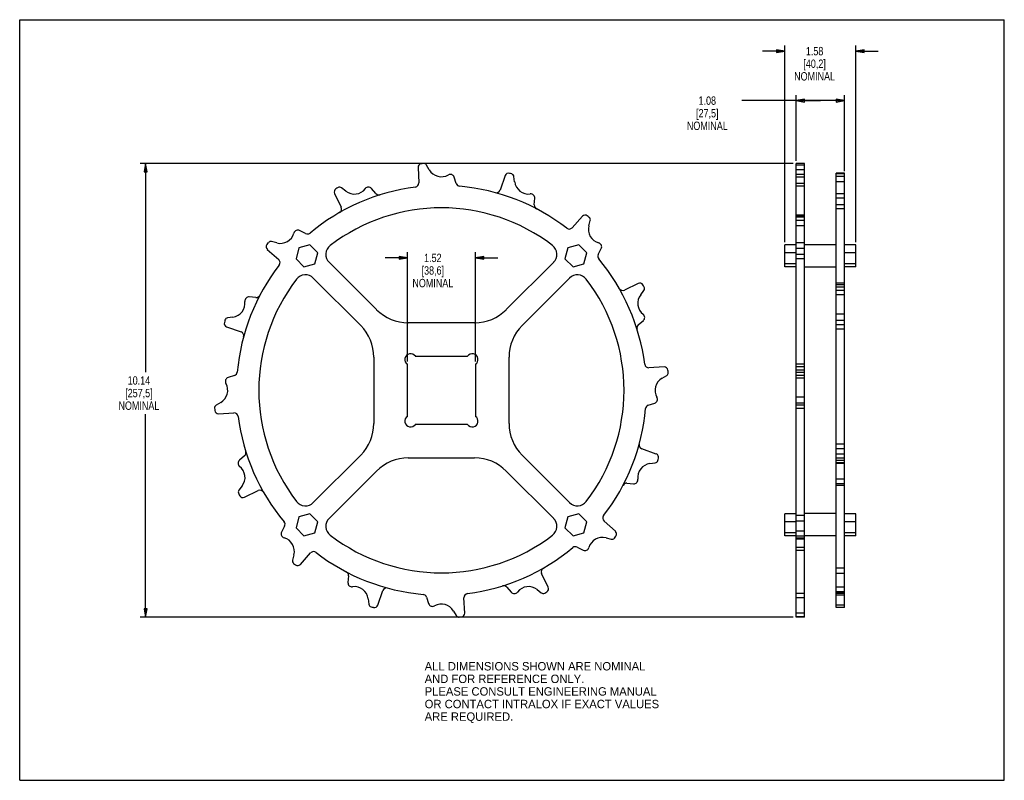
# Model space of a CAD drawing. Header units: inches. Extents: x 0 to 22, y 0 to 17.
import ezdxf

# ---------------------------------------------------------------- set-up
doc = ezdxf.new("R2010")
doc.units = ezdxf.units.IN
doc.header["$LTSCALE"] = 1.21
doc.header["$MEASUREMENT"] = 0
doc.layers.get('0').update_dxf_attribs({"linetype": 'CONTINUOUS'})
doc.layers.add('ALL_FEATURES', color=7, linetype='CONTINUOUS')
doc.styles.get("Standard").update_dxf_attribs({"font": 'txt', "width": 0.8})
doc.styles.add('TEXTSTYLE_2', font='bluprnt.ttf')
doc.dimstyles.new('DIMSTYLE_1', dxfattribs={"dimtxt": 0.1875, "dimasz": 0.1875, "dimexe": 0.18, "dimexo": 0.0625, "dimgap": 0.09, "dimtad": 0, "dimtih": 1, "dimtoh": 1, "dimzin": 4, "dimdsep": 46, "dimtxsty": 'STANDARD', "dimblk": 'CLOSED', "dimblk1": 'CLOSED', "dimblk2": 'CLOSED', "dimcen": 0.09, "dimadec": 0, "dimazin": 0, "dimtp": 0.01, "dimtm": 0.01, "dimtfac": 1, "dimtofl": 0, "dimtmove": 0, "dimatfit": 3, "dimldrblk": 'CLOSED', "dimfxl": 1, "dimtolj": 1, "dimtzin": 4, "dimarcsym": 0})

# ---------------------------------------------------------------- blocks, each defined once
blk = doc.blocks.new('_CLOSED')
at = {"color": 0, "linetype": 'BYBLOCK'}
for p, q in [((0, 0), (-1, 0.17)), ((-1, 0.17), (-1, -0.17)), ((-1, -0.17), (0, 0)), ((-1, 0), (0, 0))]:
    blk.add_line(p, q, dxfattribs=at)
blk = doc.blocks.new('*D0')
at = {"color": 3, "linetype": 'CONTINUOUS'}
for p, q in [((8.663, 11.676), (8.163, 11.676)), ((8.663, 9.361), (8.663, 11.801)), ((10.183, 9.361), (10.183, 11.801)), ((10.183, 11.676), (10.683, 11.676))]:
    blk.add_line(p, q, dxfattribs=at)
at = {"color": 3, "linetype": 'CONTINUOUS', "xscale": 0.1875, "yscale": 0.1875, "zscale": 0.1875}
blk.add_blockref('_CLOSED', (8.663, 11.676), dxfattribs=at)
at = {"color": 3, "linetype": 'CONTINUOUS', "xscale": 0.1875, "yscale": 0.1875, "zscale": 0.1875, "rotation": 180}
blk.add_blockref('_CLOSED', (10.183, 11.676), dxfattribs=at)
at = {"color": 3, "linetype": 'CONTINUOUS', "insert": (9.231, 11.77), "char_height": 0.1875, "width": 1.05, "attachment_point": 2, "line_spacing_factor": 0.9}
blk.add_mtext('1.52\\P[38,6]\\PNOMINAL', dxfattribs=at)
blk = doc.blocks.new('*D1')
at = {"color": 3, "linetype": 'CONTINUOUS'}
for p, q in [((17.098, 16.297), (16.598, 16.297)), ((17.098, 12.027), (17.098, 16.422)), ((18.682, 12.027), (18.682, 16.422)), ((18.682, 16.297), (19.182, 16.297))]:
    blk.add_line(p, q, dxfattribs=at)
at = {"color": 3, "linetype": 'CONTINUOUS', "xscale": 0.1875, "yscale": 0.1875, "zscale": 0.1875}
blk.add_blockref('_CLOSED', (17.098, 16.297), dxfattribs=at)
at = {"color": 3, "linetype": 'CONTINUOUS', "xscale": 0.1875, "yscale": 0.1875, "zscale": 0.1875, "rotation": 180}
blk.add_blockref('_CLOSED', (18.682, 16.297), dxfattribs=at)
at = {"color": 3, "linetype": 'CONTINUOUS', "insert": (17.761, 16.391), "char_height": 0.1875, "width": 1.05, "attachment_point": 2, "line_spacing_factor": 0.9}
blk.add_mtext('1.58\\P[40,2]\\PNOMINAL', dxfattribs=at)
blk = doc.blocks.new('*D2')
at = {"color": 3, "linetype": 'CONTINUOUS'}
for p, q in [((17.89, 15.191), (16.133, 15.191)), ((17.348, 13.848), (17.348, 15.316)), ((17.348, 15.191), (17.89, 15.191)), ((18.432, 15.191), (17.89, 15.191)), ((18.432, 13.614), (18.432, 15.316))]:
    blk.add_line(p, q, dxfattribs=at)
at = {"color": 3, "linetype": 'CONTINUOUS', "xscale": 0.1875, "yscale": 0.1875, "zscale": 0.1875, "rotation": 180}
blk.add_blockref('_CLOSED', (17.348, 15.191), dxfattribs=at)
at = {"color": 3, "linetype": 'CONTINUOUS', "xscale": 0.1875, "yscale": 0.1875, "zscale": 0.1875}
blk.add_blockref('_CLOSED', (18.432, 15.191), dxfattribs=at)
at = {"color": 3, "linetype": 'CONTINUOUS', "insert": (15.364, 15.285), "char_height": 0.1875, "width": 1.05, "attachment_point": 2, "line_spacing_factor": 0.9}
blk.add_mtext('1.08\\P[27,5]\\PNOMINAL', dxfattribs=at)
blk = doc.blocks.new('*D3')
at = {"color": 3, "linetype": 'CONTINUOUS'}
for p, q in [((17.286, 13.785), (2.689, 13.785)), ((2.814, 13.785), (2.814, 9.124)), ((2.814, 3.647), (2.814, 8.186)), ((17.286, 3.647), (2.689, 3.647))]:
    blk.add_line(p, q, dxfattribs=at)
at = {"color": 3, "linetype": 'CONTINUOUS', "xscale": 0.1875, "yscale": 0.1875, "zscale": 0.1875}
for p, rotation in [((2.814, 13.785), 90), ((2.814, 3.647), 270)]:
    blk.add_blockref('_CLOSED', p, dxfattribs=dict(at, rotation=rotation))
at = {"color": 3, "linetype": 'CONTINUOUS', "insert": (2.664, 9.03), "char_height": 0.1875, "width": 1.05, "attachment_point": 2, "line_spacing_factor": 0.9}
blk.add_mtext('10.14\\P[257,5]\\PNOMINAL', dxfattribs=at)

msp = doc.modelspace()

# ---------------------------------------------------------------- linework, layer by layer
at = {"color": 7, "linetype": 'CONTINUOUS'}
for p, q in [((0, 0), (0, 17)), ((0, 17), (22, 17)), ((22, 0), (22, 17)), ((6.239, 11.899), (6.174, 11.656)), ((6.483, 11.965), (6.239, 11.899)), ((6.661, 11.786), (6.483, 11.965)), ((12.249, 11.899), (12.184, 11.656)), ((12.493, 11.965), (12.249, 11.899)), ((12.672, 11.786), (12.493, 11.965)), ((17.098, 11.477), (17.098, 11.965)), ((18.245, 11.971), (17.535, 11.971)), ((18.682, 11.477), (18.682, 11.965)), ((6.596, 11.543), (6.661, 11.786)), ((12.606, 11.543), (12.672, 11.786)), ((6.174, 11.656), (6.352, 11.477)), ((6.352, 11.477), (6.596, 11.543)), ((12.184, 11.656), (12.363, 11.477)), ((12.363, 11.477), (12.606, 11.543)), ((18.245, 11.471), (17.535, 11.471)), ((6.483, 5.954), (6.239, 5.889)), ((6.661, 5.776), (6.483, 5.954)), ((12.493, 5.954), (12.249, 5.889)), ((12.672, 5.776), (12.493, 5.954)), ((17.098, 5.467), (17.098, 5.954)), ((18.245, 5.961), (17.535, 5.961)), ((18.682, 5.467), (18.682, 5.954)), ((6.239, 5.889), (6.174, 5.645)), ((6.596, 5.532), (6.661, 5.776)), ((12.249, 5.889), (12.184, 5.645)), ((12.606, 5.532), (12.672, 5.776)), ((6.174, 5.645), (6.352, 5.467)), ((6.352, 5.467), (6.596, 5.532)), ((12.184, 5.645), (12.363, 5.467)), ((12.363, 5.467), (12.606, 5.532)), ((18.245, 5.461), (17.535, 5.461)), ((0, 0), (22, 0))]:
    msp.add_line(p, q, dxfattribs=at)
at = {"layer": 'ALL_FEATURES', "color": 7, "linetype": 'CONTINUOUS'}
for p, q in [((8.9, 13.694), (8.919, 13.353)), ((9.151, 13.647), (9.092, 13.75)), ((17.348, 3.647), (17.348, 13.785)), ((17.535, 13.785), (17.348, 13.785)), ((17.535, 13.75), (17.348, 13.75)), ((17.535, 13.647), (17.348, 13.647)), ((17.535, 3.647), (17.535, 13.785)), ((9.754, 13.339), (9.708, 13.481)), ((10.845, 13.515), (10.732, 13.193)), ((11.059, 13.376), (11.044, 13.494)), ((17.535, 13.543), (17.348, 13.543)), ((17.535, 13.481), (17.348, 13.481)), ((18.245, 3.863), (18.245, 13.568)), ((18.432, 13.568), (18.245, 13.568)), ((18.432, 13.566), (18.245, 13.566)), ((18.432, 13.552), (18.245, 13.552)), ((18.432, 13.494), (18.245, 13.494)), ((18.432, 3.863), (18.432, 13.568)), ((7.285, 13.168), (7.191, 13.24)), ((7.96, 13.114), (7.863, 13.228)), ((17.535, 13.339), (17.348, 13.339)), ((17.535, 13.278), (17.348, 13.278)), ((18.432, 13.376), (18.245, 13.376)), ((7.035, 13.115), (7.183, 12.807)), ((11.498, 12.861), (11.51, 13.009)), ((18.432, 13.106), (18.245, 13.106)), ((18.432, 13.009), (18.245, 13.009)), ((18.432, 12.861), (18.245, 12.861)), ((18.432, 12.774), (18.245, 12.774)), ((12.573, 12.605), (12.345, 12.351)), ((17.535, 12.632), (17.348, 12.632)), ((17.535, 12.616), (17.348, 12.616)), ((17.535, 12.583), (17.348, 12.583)), ((12.718, 12.395), (12.749, 12.51)), ((17.535, 12.51), (17.348, 12.51)), ((17.535, 12.395), (17.348, 12.395)), ((6.388, 12.22), (6.255, 12.287)), ((5.744, 12.011), (5.629, 12.042)), ((12.926, 11.751), (12.994, 11.884)), ((17.348, 11.965), (17.098, 11.965)), ((17.535, 12.011), (17.348, 12.011)), ((17.535, 11.884), (17.348, 11.884)), ((18.682, 11.965), (18.432, 11.965)), ((5.533, 11.867), (5.788, 11.639)), ((17.348, 11.786), (17.098, 11.786)), ((17.535, 11.751), (17.348, 11.751)), ((18.682, 11.786), (18.432, 11.786)), ((7.973, 10.519), (6.914, 11.578)), ((11.931, 11.578), (10.872, 10.519)), ((17.348, 11.543), (17.098, 11.543)), ((17.348, 11.477), (17.098, 11.477)), ((17.535, 11.652), (17.348, 11.652)), ((18.682, 11.543), (18.432, 11.543)), ((18.682, 11.477), (18.432, 11.477)), ((6.561, 11.224), (7.62, 10.165)), ((11.226, 10.165), (12.285, 11.224)), ((13.822, 11.103), (13.514, 10.956)), ((18.432, 11.111), (18.245, 11.111)), ((18.432, 11.072), (18.245, 11.072)), ((18.432, 11.025), (18.245, 11.025)), ((5.278, 10.792), (5.129, 10.803)), ((13.875, 10.854), (13.947, 10.948)), ((18.432, 10.948), (18.245, 10.948)), ((18.432, 10.854), (18.245, 10.854)), ((4.763, 10.352), (4.645, 10.337)), ((18.432, 10.415), (18.245, 10.415)), ((4.624, 10.138), (4.946, 10.025)), ((10.165, 10.226), (8.68, 10.226)), ((13.821, 10.179), (13.935, 10.276)), ((18.432, 10.276), (18.245, 10.276)), ((18.432, 10.179), (18.245, 10.179)), ((18.432, 10.083), (18.245, 10.083)), ((8.84, 9.476), (10.006, 9.476)), ((7.913, 9.458), (7.913, 7.974)), ((8.663, 8.133), (8.663, 9.299)), ((10.183, 9.299), (10.183, 8.133)), ((10.933, 7.974), (10.933, 9.458)), ((17.535, 9.298), (17.348, 9.298)), ((4.799, 9.047), (4.657, 9.001)), ((14.401, 9.238), (14.06, 9.219)), ((14.354, 8.987), (14.457, 9.047)), ((17.535, 9.238), (17.348, 9.238)), ((17.535, 9.169), (17.348, 9.169)), ((17.535, 9.116), (17.348, 9.116)), ((17.535, 9.047), (17.348, 9.047)), ((17.535, 8.987), (17.348, 8.987)), ((4.491, 8.445), (4.388, 8.385)), ((14.046, 8.384), (14.188, 8.43)), ((17.535, 8.561), (17.348, 8.561)), ((17.535, 8.43), (17.348, 8.43)), ((17.535, 8.384), (17.348, 8.384)), ((4.445, 8.194), (4.786, 8.212)), ((17.535, 8.307), (17.348, 8.307)), ((10.006, 7.956), (8.84, 7.956)), ((18.432, 7.515), (18.245, 7.515)), ((7.62, 7.266), (6.561, 6.208)), ((12.285, 6.208), (11.226, 7.266)), ((14.222, 7.293), (13.899, 7.407)), ((18.432, 7.407), (18.245, 7.407)), ((18.432, 7.293), (18.245, 7.293)), ((5.024, 7.253), (4.911, 7.156)), ((8.68, 7.206), (10.165, 7.206)), ((14.083, 7.079), (14.2, 7.095)), ((18.432, 7.198), (18.245, 7.198)), ((18.432, 7.146), (18.245, 7.146)), ((18.432, 7.095), (18.245, 7.095)), ((18.432, 7.079), (18.245, 7.079)), ((6.914, 5.854), (7.973, 6.913)), ((10.872, 6.913), (11.931, 5.854)), ((13.567, 6.64), (13.716, 6.628)), ((18.432, 6.729), (18.245, 6.729)), ((18.432, 6.628), (18.245, 6.628)), ((4.97, 6.578), (4.898, 6.484)), ((5.023, 6.328), (5.331, 6.476)), ((18.432, 6.592), (18.245, 6.592)), ((17.348, 5.954), (17.098, 5.954)), ((18.682, 5.954), (18.432, 5.954)), ((13.312, 5.565), (13.058, 5.793)), ((17.348, 5.776), (17.098, 5.776)), ((17.535, 5.915), (17.348, 5.915)), ((17.535, 5.793), (17.348, 5.793)), ((18.682, 5.776), (18.432, 5.776)), ((5.919, 5.681), (5.851, 5.548)), ((17.348, 5.532), (17.098, 5.532)), ((17.535, 5.565), (17.348, 5.565)), ((18.682, 5.532), (18.432, 5.532)), ((13.102, 5.421), (13.216, 5.39)), ((17.348, 5.467), (17.098, 5.467)), ((17.535, 5.457), (17.348, 5.457)), ((17.535, 5.414), (17.348, 5.414)), ((17.535, 5.388), (17.348, 5.388)), ((18.682, 5.467), (18.432, 5.467)), ((6.272, 4.827), (6.5, 5.081)), ((12.458, 5.212), (12.59, 5.144)), ((17.535, 5.201), (17.348, 5.201)), ((17.535, 5.134), (17.348, 5.134)), ((6.127, 5.037), (6.097, 4.922)), ((11.81, 4.317), (11.662, 4.625)), ((18.432, 4.742), (18.245, 4.742)), ((18.432, 4.625), (18.245, 4.625)), ((7.347, 4.571), (7.335, 4.422)), ((8, 3.917), (8.113, 4.239)), ((10.886, 4.317), (10.983, 4.204)), ((11.561, 4.264), (11.655, 4.191)), ((18.432, 4.317), (18.245, 4.317)), ((18.432, 4.213), (18.245, 4.213)), ((18.432, 4.186), (18.245, 4.186)), ((7.786, 4.056), (7.802, 3.938)), ((9.091, 4.092), (9.137, 3.95)), ((9.945, 3.738), (9.926, 4.079)), ((17.535, 4.173), (17.348, 4.173)), ((17.535, 4.079), (17.348, 4.079)), ((18.432, 4.177), (18.245, 4.177)), ((18.432, 4.172), (18.245, 4.172)), ((18.432, 4.136), (18.245, 4.136)), ((9.694, 3.784), (9.753, 3.682)), ((18.432, 3.917), (18.245, 3.917)), ((18.432, 3.863), (18.245, 3.863)), ((17.535, 3.738), (17.348, 3.738)), ((17.535, 3.654), (17.348, 3.654)), ((17.535, 3.647), (17.348, 3.647)), ((17.535, 3.647), (17.348, 3.647))]:
    msp.add_line(p, q, dxfattribs=at)
for centre, radius, start, end in [((8.98, 13.698), 0.08, 98.0144, 183.1256), ((9.423, 10.559), 3.25, 97.0689, 98.0213), ((9.031, 13.715), 0.07, 29.9999, 97.0662), ((9.423, 13.803), 0.313, 209.9054, 299.7422), ((9.623, 13.453), 0.09, 18.0003, 119.7374), ((10.921, 13.488), 0.08, 75.5172, 160.6258), ((10.128, 10.419), 3.25, 74.5691, 75.5214), ((10.974, 13.484), 0.07, 7.5002, 74.5749), ((9.423, 8.716), 4.58, 97.3012, 129.8743), ((7.107, 13.15), 0.08, 120.5254, 205.6226), ((8.717, 10.419), 3.25, 119.5689, 120.5216), ((7.148, 13.185), 0.07, 52.5003, 119.5644), ((7.476, 13.416), 0.313, 232.4054, 322.2406), ((7.794, 13.169), 0.09, 40.5005, 142.243), ((8.829, 13.348), 0.09, 277.3014, 3.1353), ((9.84, 13.367), 0.09, 198.0005, 264.8875), ((9.423, 8.716), 4.58, 52.3012, 84.8742), ((11.37, 13.416), 0.313, 187.4054, 277.2411), ((8.028, 13.173), 0.09, 220.501, 287.3921), ((10.647, 13.222), 0.09, 254.8013, 340.6301), ((11.42, 13.016), 0.09, 355.5008, 97.2417), ((9.423, 8.716), 4.08, 52.5014, 127.4987), ((7.102, 12.768), 0.09, 299.801, 25.6251), ((11.588, 12.853), 0.09, 175.5002, 242.3743), ((12.633, 12.552), 0.08, 53.0118, 138.1246), ((10.726, 10.019), 3.25, 52.0691, 53.0212), ((12.681, 12.528), 0.07, 345.0003, 52.0735), ((12.278, 12.411), 0.09, 232.3011, 318.1253), ((13.02, 12.313), 0.313, 164.9055, 254.7461), ((5.825, 12.313), 0.313, 254.9055, 344.7461), ((6.214, 12.207), 0.09, 63.0002, 164.7236), ((6.429, 12.3), 0.09, 243.0005, 309.8816), ((5.587, 11.926), 0.08, 143.0118, 228.1246), ((8.119, 10.019), 3.25, 142.0691, 143.0212), ((5.611, 11.974), 0.07, 75.0003, 142.0735), ((7.091, 11.754), 0.25, 127.4985, 224.9961), ((11.754, 11.754), 0.25, 315, 52.5041), ((12.914, 11.924), 0.09, 333.0002, 74.7236), ((13.007, 11.71), 0.09, 153.0005, 219.8816), ((9.423, 8.716), 4.58, 142.3012, 174.8742), ((5.728, 11.572), 0.09, 322.3011, 48.1253), ((9.423, 8.716), 4.58, 7.3012, 39.8743), ((6.384, 11.047), 0.25, 45, 142.5041), ((12.461, 11.047), 0.25, 37.4985, 134.9961), ((9.423, 8.716), 4.08, 142.5014, 217.4987), ((9.423, 8.716), 4.08, 322.5014, 37.4987), ((13.857, 11.031), 0.08, 30.5254, 115.6226), ((11.126, 9.421), 3.25, 29.5689, 30.5216), ((13.892, 10.991), 0.07, 322.5003, 29.5644), ((5.122, 10.714), 0.09, 85.5008, 187.2417), ((5.285, 10.881), 0.09, 265.5002, 332.3743), ((13.475, 11.037), 0.09, 209.801, 295.6251), ((14.123, 10.663), 0.313, 142.4054, 232.2406), ((4.722, 10.663), 0.313, 277.4054, 7.2411), ((8.68, 11.226), 1, 225, 269.9993), ((10.165, 11.226), 1, 270, 315.0007), ((13.876, 10.344), 0.09, 310.5005, 52.243), ((4.65, 10.214), 0.08, 165.5172, 250.6258), ((7.72, 9.421), 3.25, 164.5691, 165.5214), ((4.654, 10.267), 0.07, 97.5002, 164.5749), ((6.913, 9.458), 1, 0, 45.0007), ((11.933, 9.458), 1, 135, 179.9993), ((13.88, 10.11), 0.09, 130.501, 197.3921), ((4.916, 9.94), 0.09, 344.8013, 70.6301), ((8.733, 9.406), 0.128, 33.153, 236.847), ((10.113, 9.406), 0.128, 303.153, 146.847), ((14.055, 9.309), 0.09, 187.3014, 273.1353), ((4.771, 9.133), 0.09, 288.0005, 354.8875), ((14.405, 9.158), 0.08, 8.0144, 93.1256), ((14.422, 9.107), 0.07, 299.9999, 7.0662), ((11.266, 8.716), 3.25, 7.0689, 8.0213), ((4.335, 8.716), 0.313, 299.9054, 29.7422), ((4.685, 8.916), 0.09, 108.0003, 209.7374), ((14.51, 8.716), 0.313, 119.9054, 209.7422), ((4.423, 8.324), 0.07, 119.9999, 187.0662), ((14.074, 8.299), 0.09, 108.0005, 174.8875), ((14.16, 8.516), 0.09, 288.0003, 29.7374), ((7.579, 8.716), 3.25, 187.0689, 188.0213), ((4.44, 8.273), 0.08, 188.0144, 273.1256), ((4.791, 8.122), 0.09, 7.3014, 93.1353), ((9.423, 8.716), 4.58, 322.3012, 354.8742), ((9.423, 8.716), 4.58, 187.3012, 219.8743), ((6.913, 7.974), 1, 315, 359.9993), ((8.733, 8.026), 0.128, 123.153, 326.847), ((10.113, 8.026), 0.128, 213.153, 56.847), ((11.933, 7.974), 1, 180, 225.0007), ((13.929, 7.492), 0.09, 164.8013, 250.6301), ((4.966, 7.321), 0.09, 310.501, 17.3921), ((14.195, 7.218), 0.08, 345.5172, 70.6258), ((4.969, 7.088), 0.09, 130.5005, 232.243), ((8.68, 6.206), 1, 90, 135.0007), ((10.165, 6.206), 1, 45, 89.9993), ((14.123, 6.769), 0.313, 97.4054, 187.2411), ((14.191, 7.164), 0.07, 277.5002, 344.5749), ((11.126, 8.01), 3.25, 344.5691, 345.5214), ((4.722, 6.769), 0.313, 322.4054, 52.2406), ((13.56, 6.55), 0.09, 85.5002, 152.3743), ((13.723, 6.718), 0.09, 265.5008, 7.2417), ((4.954, 6.441), 0.07, 142.5003, 209.5644), ((7.72, 8.01), 3.25, 209.5689, 210.5216), ((5.37, 6.395), 0.09, 29.801, 115.6251), ((4.989, 6.4), 0.08, 210.5254, 295.6226), ((6.384, 6.384), 0.25, 217.4985, 314.9961), ((12.461, 6.384), 0.25, 225, 322.5041), ((5.839, 5.722), 0.09, 333.0005, 39.8816), ((7.091, 5.677), 0.25, 135, 232.5041), ((11.754, 5.677), 0.25, 307.4985, 44.9961), ((13.118, 5.86), 0.09, 142.3011, 228.1253), ((5.931, 5.507), 0.09, 153.0002, 254.7236), ((13.259, 5.505), 0.08, 323.0118, 48.1246), ((5.825, 5.118), 0.313, 344.9055, 74.7461), ((9.423, 8.716), 4.08, 232.5014, 307.4987), ((13.02, 5.118), 0.313, 74.9055, 164.7461), ((13.234, 5.458), 0.07, 255.0003, 322.0735), ((10.726, 7.412), 3.25, 322.0691, 323.0212), ((6.567, 5.021), 0.09, 52.3011, 138.1253), ((9.423, 8.716), 4.58, 232.3012, 264.8742), ((9.423, 8.716), 4.58, 277.3012, 309.8743), ((12.417, 5.132), 0.09, 63.0005, 129.8816), ((12.631, 5.224), 0.09, 243.0002, 344.7236), ((6.164, 4.904), 0.07, 165.0003, 232.0735), ((8.119, 7.412), 3.25, 232.0691, 233.0212), ((6.212, 4.88), 0.08, 233.0118, 318.1246), ((7.257, 4.578), 0.09, 355.5002, 62.3743), ((11.744, 4.663), 0.09, 119.801, 205.6251), ((7.425, 4.415), 0.09, 175.5008, 277.2417), ((7.476, 4.016), 0.313, 7.4054, 97.2411), ((8.198, 4.209), 0.09, 74.8013, 160.6301), ((10.817, 4.259), 0.09, 40.501, 107.3921), ((11.051, 4.262), 0.09, 220.5005, 322.243), ((11.37, 4.016), 0.313, 52.4054, 142.2406), ((11.697, 4.247), 0.07, 232.5003, 299.5644), ((10.128, 7.013), 3.25, 299.5689, 300.5216), ((11.738, 4.282), 0.08, 300.5254, 25.6226), ((9.005, 4.065), 0.09, 18.0005, 84.8875), ((10.016, 4.084), 0.09, 97.3014, 183.1353), ((7.871, 3.947), 0.07, 187.5002, 254.5749), ((8.717, 7.013), 3.25, 254.5691, 255.5214), ((7.925, 3.943), 0.08, 255.5172, 340.6258), ((9.223, 3.978), 0.09, 198.0003, 299.7374), ((9.423, 3.628), 0.313, 29.9054, 119.7422), ((9.814, 3.717), 0.07, 209.9999, 277.0662), ((9.423, 6.872), 3.25, 277.0689, 278.0213), ((9.865, 3.733), 0.08, 278.0144, 3.1256)]:
    msp.add_arc(centre, radius, start, end, dxfattribs=at)

# ---------------------------------------------------------------- texts
at = {"color": 3, "linetype": 'CONTINUOUS', "insert": (9.049, 2.643), "char_height": 0.1875, "width": 5.40854, "attachment_point": 1, "line_spacing_factor": 0.9, "style": 'TEXTSTYLE_2'}
msp.add_mtext('ALL DIMENSIONS SHOWN ARE NOMINAL\\PAND FOR REFERENCE ONLY.\\PPLEASE CONSULT ENGINEERING MANUAL\\POR CONTACT INTRALOX IF EXACT VALUES\\PARE REQUIRED.\\P ', dxfattribs=at)

# ---------------------------------------------------------------- dimensions: what is measured, and where the dimension line sits
at = {"color": 3, "linetype": 'CONTINUOUS'}
for base, p1, p2, picture, middle in [((18.682, 16.297), (17.098, 12.027), (18.682, 12.027), '*D1', (17.573, 16.016)), ((18.432, 15.191), (17.348, 13.848), (18.432, 13.614), '*D2', (15.177, 14.91)), ((10.183, 11.676), (8.663, 9.361), (10.183, 9.361), '*D0', (9.044, 11.395))]:
    dim = msp.add_linear_dim(base=base, p1=p1, p2=p2, text='<>\\PNOMINAL', dimstyle='DIMSTYLE_1', dxfattribs=at)
    dim.commit()
    dim.dimension.update_dxf_attribs({"geometry": picture, "text_midpoint": middle, "dimtype": 160})
dim = msp.add_linear_dim(base=(2.814, 3.647), p1=(17.286, 13.785), p2=(17.286, 3.647), angle=270, text='<>\\PNOMINAL', dimstyle='DIMSTYLE_1', dxfattribs=at)
dim.commit()
dim.dimension.update_dxf_attribs({"geometry": '*D3', "text_midpoint": (2.514, 8.655), "dimtype": 160})

doc.saveas('drawing.dxf')
